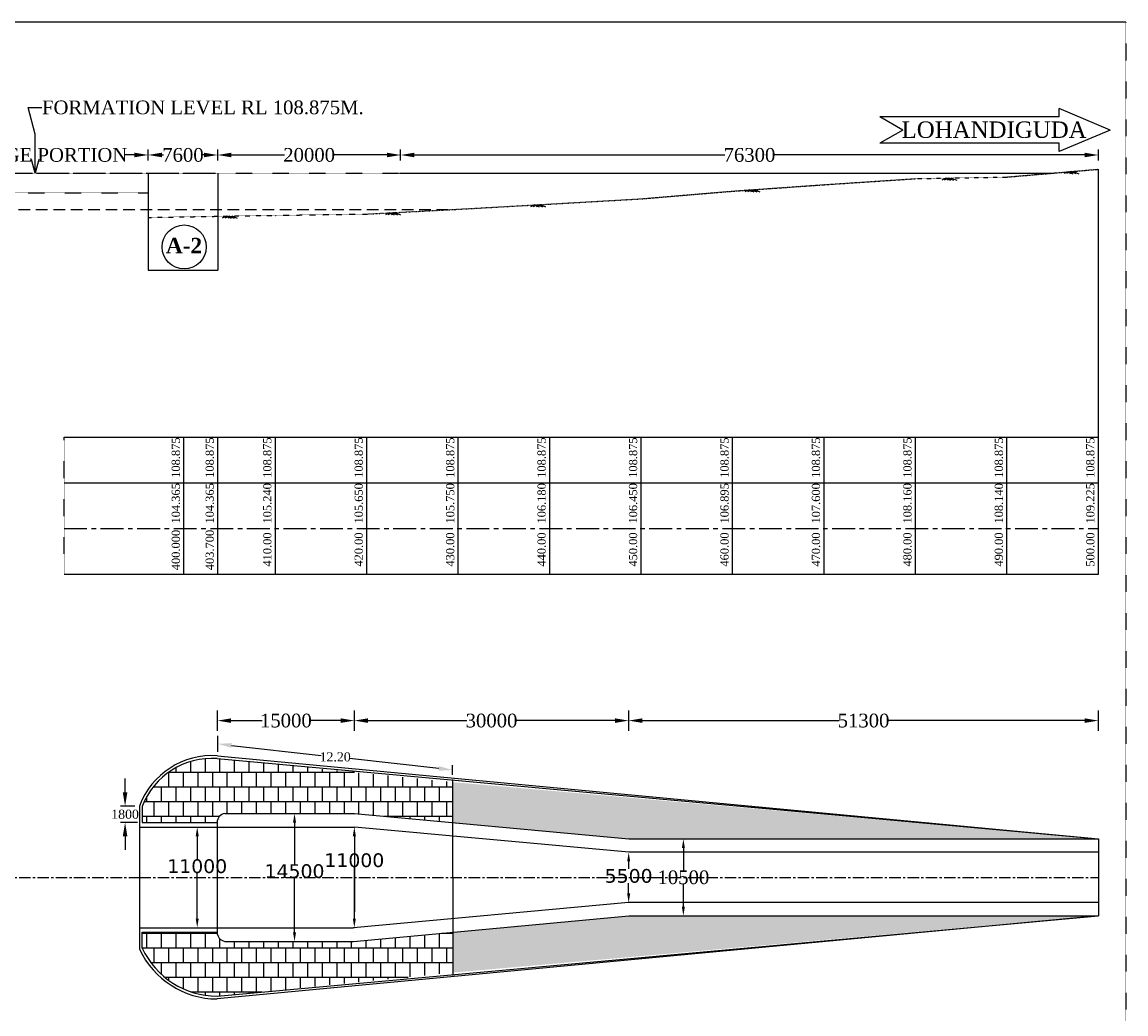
# Model space of a CAD drawing. Header units: millimetres. Extents: x 103078 to 18419863, y -104267 to 550747.
# Tile 4 of 5: x 9701645 to 9822357, y 119277 to 227741. Entities that reach past the tile are written whole.
import ezdxf

# ---------------------------------------------------------------- set-up
doc = ezdxf.new("R2010")
doc.units = ezdxf.units.MM
doc.header["$MEASUREMENT"] = 0
for name, pattern in [('CENTERX2', [4, 2.5, -0.5, 0.5, -0.5]), ('DASHED2', [9.525, 6.35, -3.175]), ('DOT2', [0.125, 0, -0.125])]:
    doc.linetypes.add(name, pattern=pattern)
doc.layers.add('BOUNDRY LINE', color=224, linetype='Continuous')
doc.styles.get("Standard").update_dxf_attribs({"font": 'times.ttf'})
doc.styles.add('style1', font='txt.shx', dxfattribs={"height": 1})
doc.dimstyles.get("Standard").update_dxf_attribs({"dimtxt": 400, "dimasz": 215, "dimexe": 0.18, "dimexo": 0.0625, "dimgap": 0.09, "dimtad": 0, "dimtih": 1, "dimtoh": 1, "dimdec": 0, "dimzin": 4, "dimdsep": 46, "dimtxsty": 'Standard', "dimblk": 'OPEN90', "dimcen": 0, "dimadec": 0, "dimazin": 1, "dimtfac": 1, "dimtdec": 0, "dimtix": 1, "dimtofl": 0, "dimtmove": 0, "dimatfit": 3, "dimldrblk": 'OPEN30', "dimfxl": 0, "dimtolj": 1, "dimtzin": 0, "dimarcsym": 0})

# ---------------------------------------------------------------- blocks, each defined once
blk = doc.blocks.new('*D92')
at = {"color": 0, "linetype": 'Continuous', "lineweight": -2, "transparency": 16777216}
for p, q in [((9720798, 139707), (9720798, 139707)), ((9720798, 138707), (9720798, 136203)), ((9720798, 129707), (9720798, 134641)), ((9720798, 128707), (9720798, 128707))]:
    blk.add_line(p, q, dxfattribs=at)
at = {"color": 0, "linetype": 'Continuous', "transparency": 16777216}
for points in [[(9720632, 138707), (9720965, 138707), (9720798, 139707)], [(9720632, 129707), (9720965, 129707), (9720798, 128707)]]:
    blk.add_solid(points, dxfattribs=at)
at = {"layer": 'Defpoints', "color": 0, "linetype": 'Continuous', "transparency": 16777216}
for p in [(9720798, 139707), (9720798, 128707), (9720798, 128707)]:
    blk.add_point(p, dxfattribs=at)
at = {"color": 0, "linetype": 'Continuous', "transparency": 16777216, "insert": (9720798, 135422), "char_height": 500, "attachment_point": 5}
blk.add_mtext('\\A1;{\\fVerdana|b0|i0|c0|p34;\\H3x;11000}', dxfattribs=at)
blk = doc.blocks.new('*D93')
at = {"color": 0, "linetype": 'Continuous', "lineweight": -2, "transparency": 16777216}
for p, q in [((9737980, 139707), (9737980, 139707)), ((9737980, 138707), (9737980, 136855)), ((9737980, 129707), (9737980, 135293)), ((9737986, 128707), (9737979, 128707))]:
    blk.add_line(p, q, dxfattribs=at)
at = {"color": 0, "linetype": 'Continuous', "transparency": 16777216}
for points in [[(9737813, 138707), (9738146, 138707), (9737980, 139707)], [(9737813, 129707), (9738146, 129707), (9737980, 128707)]]:
    blk.add_solid(points, dxfattribs=at)
at = {"layer": 'Defpoints', "color": 0, "linetype": 'Continuous', "transparency": 16777216}
for p in [(9737980, 139707), (9737980, 128707), (9737986, 128707)]:
    blk.add_point(p, dxfattribs=at)
at = {"color": 0, "linetype": 'Continuous', "transparency": 16777216, "insert": (9737980, 136074), "char_height": 500, "attachment_point": 5}
blk.add_mtext('\\A1;{\\fVerdana|b0|i0|c0|p34;\\H3x;11000}', dxfattribs=at)
blk = doc.blocks.new('*D94')
at = {"color": 0, "linetype": 'Continuous', "lineweight": -2, "transparency": 16777216}
for p, q in [((9767979, 136960), (9767979, 136960)), ((9767979, 135960), (9767979, 135141)), ((9767979, 132460), (9767979, 133580)), ((9767979, 131460), (9767979, 131460))]:
    blk.add_line(p, q, dxfattribs=at)
at = {"color": 0, "linetype": 'Continuous', "transparency": 16777216}
for points in [[(9767812, 135960), (9768146, 135960), (9767979, 136960)], [(9767812, 132460), (9768146, 132460), (9767979, 131460)]]:
    blk.add_solid(points, dxfattribs=at)
at = {"layer": 'Defpoints', "color": 0, "linetype": 'Continuous', "transparency": 16777216}
for p in [(9767980, 136960), (9767979, 131460), (9767979, 131460)]:
    blk.add_point(p, dxfattribs=at)
at = {"color": 0, "linetype": 'Continuous', "transparency": 16777216, "insert": (9767979, 134361), "char_height": 500, "attachment_point": 5}
blk.add_mtext('\\A1;{\\fVerdana|b0|i0|c0|p34;\\H3x;5500}', dxfattribs=at)
blk = doc.blocks.new('*D95')
at = {"color": 0, "linetype": 'Continuous', "lineweight": -2, "transparency": 16777216}
for p, q in [((9731440, 141207), (9731440, 141207)), ((9731440, 140207), (9731440, 135661)), ((9731440, 128207), (9731440, 134100)), ((9731440, 127207), (9731440, 127207))]:
    blk.add_line(p, q, dxfattribs=at)
at = {"color": 0, "linetype": 'Continuous', "transparency": 16777216}
for points in [[(9731273, 140207), (9731606, 140207), (9731440, 141207)], [(9731273, 128207), (9731606, 128207), (9731440, 127207)]]:
    blk.add_solid(points, dxfattribs=at)
at = {"layer": 'Defpoints', "color": 0, "linetype": 'Continuous', "transparency": 16777216}
for p in [(9731440, 141207), (9731440, 127207), (9731440, 127207)]:
    blk.add_point(p, dxfattribs=at)
at = {"color": 0, "linetype": 'Continuous', "transparency": 16777216, "insert": (9731440, 134880), "char_height": 500, "attachment_point": 5}
blk.add_mtext('\\A1;{\\fVerdana|b0|i0|c0|p34;\\H3x;14500}', dxfattribs=at)
blk = doc.blocks.new('*D166')
at = {"layer": 'BOUNDRY LINE', "color": 0, "linetype": 'ByBlock', "lineweight": -2, "transparency": 16777216}
for p, q in [((9693542, 213207), (9694576, 213207)), ((9713938, 213207), (9712904, 213207))]:
    blk.add_line(p, q, dxfattribs=at)
at = {"layer": 'BOUNDRY LINE', "color": 0, "linetype": 'ByBlock', "transparency": 16777216}
for points in [[(9693542, 213457), (9693542, 212957), (9692042, 213207)], [(9713938, 213457), (9713938, 212957), (9715438, 213207)]]:
    blk.add_solid(points, dxfattribs=at)
at = {"layer": 'Defpoints', "color": 0, "linetype": 'ByBlock', "transparency": 16777216}
for p in [(9692042, 213207), (9715438, 213207), (9715438, 213207)]:
    blk.add_point(p, dxfattribs=at)
at = {"layer": 'BOUNDRY LINE', "color": 0, "linetype": 'ByBlock', "transparency": 16777216, "insert": (9703740, 213207), "char_height": 1500, "attachment_point": 5}
blk.add_mtext('\\A1;BRIDGE PORTION', dxfattribs=at)
blk = doc.blocks.new('*D167')
at = {"layer": 'BOUNDRY LINE', "color": 0, "linetype": 'ByBlock', "lineweight": -2, "transparency": 16777216}
for p, q in [((9716938, 213207), (9717104, 213207)), ((9721538, 213207), (9721373, 213207))]:
    blk.add_line(p, q, dxfattribs=at)
at = {"layer": 'BOUNDRY LINE', "color": 0, "linetype": 'ByBlock', "transparency": 16777216}
for points in [[(9716938, 213457), (9716938, 212957), (9715438, 213207)], [(9721538, 213457), (9721538, 212957), (9723038, 213207)]]:
    blk.add_solid(points, dxfattribs=at)
at = {"layer": 'Defpoints', "color": 0, "linetype": 'ByBlock', "transparency": 16777216}
for p in [(9715438, 213207), (9723038, 213207), (9723038, 213207)]:
    blk.add_point(p, dxfattribs=at)
at = {"layer": 'BOUNDRY LINE', "color": 0, "linetype": 'ByBlock', "transparency": 16777216, "insert": (9719238, 213207), "char_height": 1500, "attachment_point": 5}
blk.add_mtext('\\A1;7600', dxfattribs=at)
blk = doc.blocks.new('*D168')
at = {"layer": 'BOUNDRY LINE', "color": 0, "linetype": 'ByBlock', "lineweight": -2, "transparency": 16777216}
for p, q in [((9724538, 213207), (9730333, 213207)), ((9741538, 213207), (9735744, 213207))]:
    blk.add_line(p, q, dxfattribs=at)
at = {"layer": 'BOUNDRY LINE', "color": 0, "linetype": 'ByBlock', "transparency": 16777216}
for points in [[(9724538, 213457), (9724538, 212957), (9723038, 213207)], [(9741538, 213457), (9741538, 212957), (9743038, 213207)]]:
    blk.add_solid(points, dxfattribs=at)
at = {"layer": 'Defpoints', "color": 0, "linetype": 'ByBlock', "transparency": 16777216}
for p in [(9723038, 213207), (9743038, 213207), (9743038, 213207)]:
    blk.add_point(p, dxfattribs=at)
at = {"layer": 'BOUNDRY LINE', "color": 0, "linetype": 'ByBlock', "transparency": 16777216, "insert": (9733038, 213207), "char_height": 1500, "attachment_point": 5}
blk.add_mtext('\\A1;20000', dxfattribs=at)
blk = doc.blocks.new('*D171')
at = {"layer": 'BOUNDRY LINE', "color": 0, "linetype": 'ByBlock', "lineweight": -2, "transparency": 16777216}
for p, q in [((9744538, 213207), (9778502, 213207)), ((9817842, 213207), (9783878, 213207))]:
    blk.add_line(p, q, dxfattribs=at)
at = {"layer": 'BOUNDRY LINE', "color": 0, "linetype": 'ByBlock', "transparency": 16777216}
for points in [[(9744538, 213457), (9744538, 212957), (9743038, 213207)], [(9817842, 213457), (9817842, 212957), (9819342, 213207)]]:
    blk.add_solid(points, dxfattribs=at)
at = {"layer": 'Defpoints', "color": 0, "linetype": 'ByBlock', "transparency": 16777216}
for p in [(9743038, 213207), (9819342, 213207), (9819342, 213207)]:
    blk.add_point(p, dxfattribs=at)
at = {"layer": 'BOUNDRY LINE', "color": 0, "linetype": 'ByBlock', "transparency": 16777216, "insert": (9781190, 213207), "char_height": 1500, "attachment_point": 5}
blk.add_mtext('\\A1;76300', dxfattribs=at)
blk = doc.blocks.new('*D175')
at = {"layer": 'BOUNDRY LINE', "color": 0, "linetype": 'ByBlock', "lineweight": -2, "transparency": 16777216}
for p, q in [((9723106, 149306), (9723106, 149306)), ((9724542, 148644), (9734336, 147553)), ((9747227, 146119), (9737433, 147209)), ((9748773, 146450), (9748773, 146450))]:
    blk.add_line(p, q, dxfattribs=at)
at = {"layer": 'BOUNDRY LINE', "color": 0, "linetype": 'ByBlock', "transparency": 16777216}
for points in [[(9724569, 148892), (9724514, 148395), (9723051, 148809)], [(9747255, 146367), (9747199, 145870), (9748718, 145953)]]:
    blk.add_solid(points, dxfattribs=at)
at = {"layer": 'Defpoints', "color": 0, "linetype": 'ByBlock', "transparency": 16777216}
for p in [(9723051, 148809), (9748718, 145953), (9748718, 145953)]:
    blk.add_point(p, dxfattribs=at)
at = {"layer": 'BOUNDRY LINE', "color": 0, "linetype": 'ByBlock', "transparency": 16777216, "insert": (9735884, 147381), "char_height": 1000, "attachment_point": 5}
blk.add_mtext('\\A1;12.20', dxfattribs=at)
blk = doc.blocks.new('*D177')
at = {"layer": 'BOUNDRY LINE', "color": 0, "linetype": 'ByBlock', "lineweight": -2, "transparency": 16777216}
for p, q in [((9712909, 143507), (9712909, 145007)), ((9713980, 142007), (9712409, 142007)), ((9714280, 140207), (9712409, 140207)), ((9712909, 138707), (9712909, 137207))]:
    blk.add_line(p, q, dxfattribs=at)
at = {"layer": 'BOUNDRY LINE', "color": 0, "linetype": 'ByBlock', "transparency": 16777216}
for points in [[(9712659, 143507), (9713159, 143507), (9712909, 142007)], [(9712659, 138707), (9713159, 138707), (9712909, 140207)]]:
    blk.add_solid(points, dxfattribs=at)
at = {"layer": 'Defpoints', "color": 0, "linetype": 'ByBlock', "transparency": 16777216}
for p in [(9712909, 142007), (9714480, 142007), (9714780, 140207)]:
    blk.add_point(p, dxfattribs=at)
at = {"layer": 'BOUNDRY LINE', "color": 0, "linetype": 'ByBlock', "transparency": 16777216, "insert": (9712909, 141107), "char_height": 1000, "attachment_point": 5}
blk.add_mtext('\\A1;1800', dxfattribs=at)
blk = doc.blocks.new('*D178')
at = {"color": 0, "linetype": 'Continuous', "lineweight": -2, "transparency": 16777216}
for p, q in [((9724501, 151350), (9727892, 151350)), ((9736481, 151350), (9733091, 151350))]:
    blk.add_line(p, q, dxfattribs=at)
at = {"color": 0, "linetype": 'Continuous', "transparency": 16777216}
for points in [[(9724501, 151600), (9724501, 151100), (9723001, 151350)], [(9736481, 151600), (9736481, 151100), (9737981, 151350)]]:
    blk.add_solid(points, dxfattribs=at)
at = {"layer": 'Defpoints', "color": 0, "linetype": 'Continuous', "transparency": 16777216}
for p in [(9723001, 151350), (9737981, 151350), (9737981, 151350)]:
    blk.add_point(p, dxfattribs=at)
at = {"color": 0, "linetype": 'Continuous', "transparency": 16777216, "insert": (9730491, 151350), "char_height": 1000, "attachment_point": 5}
blk.add_mtext('\\A1;{\\H1.5x;15000}', dxfattribs=at)
blk = doc.blocks.new('*D179')
at = {"color": 0, "linetype": 'Continuous', "lineweight": -2, "transparency": 16777216}
for p, q in [((9767981, 151850), (9767981, 151850)), ((9769481, 151350), (9790985, 151350)), ((9817842, 151350), (9796338, 151350)), ((9819342, 151850), (9819342, 151850))]:
    blk.add_line(p, q, dxfattribs=at)
at = {"color": 0, "linetype": 'Continuous', "transparency": 16777216}
for points in [[(9769481, 151600), (9769481, 151100), (9767981, 151350)], [(9817842, 151600), (9817842, 151100), (9819342, 151350)]]:
    blk.add_solid(points, dxfattribs=at)
at = {"layer": 'Defpoints', "color": 0, "linetype": 'Continuous', "transparency": 16777216}
for p in [(9767981, 151350), (9819342, 151350), (9819342, 151350)]:
    blk.add_point(p, dxfattribs=at)
at = {"color": 0, "linetype": 'Continuous', "transparency": 16777216, "insert": (9793662, 151350), "char_height": 1000, "attachment_point": 5}
blk.add_mtext('\\A1;{\\H1.5x;51300}', dxfattribs=at)
blk = doc.blocks.new('*D182')
at = {"color": 0, "linetype": 'Continuous', "lineweight": -2, "transparency": 16777216}
for p, q in [((9739481, 151350), (9750297, 151350)), ((9766481, 151350), (9755666, 151350))]:
    blk.add_line(p, q, dxfattribs=at)
at = {"color": 0, "linetype": 'Continuous', "transparency": 16777216}
for points in [[(9739481, 151600), (9739481, 151100), (9737981, 151350)], [(9766481, 151600), (9766481, 151100), (9767981, 151350)]]:
    blk.add_solid(points, dxfattribs=at)
at = {"layer": 'Defpoints', "color": 0, "linetype": 'Continuous', "transparency": 16777216}
for p in [(9737981, 151350), (9767981, 151350), (9767981, 151350)]:
    blk.add_point(p, dxfattribs=at)
at = {"color": 0, "linetype": 'Continuous', "transparency": 16777216, "insert": (9752981, 151350), "char_height": 1000, "attachment_point": 5}
blk.add_mtext('\\A1;{\\H1.5x;30000}', dxfattribs=at)
blk = doc.blocks.new('*D184')
at = {"color": 0, "linetype": 'Continuous', "lineweight": -2, "transparency": 16777216}
for p, q in [((9773599, 138407), (9773962, 138407)), ((9773962, 137407), (9773962, 134970)), ((9773962, 131007), (9773962, 133444)), ((9773599, 130007), (9773962, 130007))]:
    blk.add_line(p, q, dxfattribs=at)
at = {"color": 0, "linetype": 'Continuous', "transparency": 16777216}
for points in [[(9773795, 137407), (9774129, 137407), (9773962, 138407)], [(9773795, 131007), (9774129, 131007), (9773962, 130007)]]:
    blk.add_solid(points, dxfattribs=at)
at = {"layer": 'Defpoints', "color": 0, "linetype": 'Continuous', "transparency": 16777216}
for p in [(9773599, 138407), (9773599, 130007), (9773962, 130007)]:
    blk.add_point(p, dxfattribs=at)
at = {"color": 0, "linetype": 'Continuous', "transparency": 16777216, "insert": (9773962, 134207), "char_height": 500, "attachment_point": 5}
blk.add_mtext('\\A1;{\\H3x;10500}', dxfattribs=at)

msp = doc.modelspace()

# ---------------------------------------------------------------- hatches: boundary and pattern name
at = {"linetype": 'DOT2'}
h = msp.add_hatch(dxfattribs=at)
h.set_pattern_fill('AR-B88', color=0, scale=200)
h.set_pattern_definition([(0, (-95113.6, -201498), (0, 1600), []), (90, (-95113.6, -201497.9), (-800, 1600), [1600, -1600])])
edge = h.paths.add_edge_path()
edge.add_line((9723814.6, 141207), (9737979.5, 141207))
edge.add_line((9737979.5, 141207), (9748732.4, 140203.4))
edge.add_line((9748732.4, 140203.4), (9748718.1, 144627.8))
edge.add_line((9748718.1, 144627.8), (9722979.5, 147209.8))
edge.add_arc((9722436, 139029.4), 8198.4, 86.198508, 159.050966)
edge.add_line((9714779.5, 141960.7), (9714779.5, 140207))
edge.add_line((9714779.5, 140207), (9722979.5, 140207))
edge.add_arc((9723988.8, 140212.9), 1009.3, 99.93749, 180.332547, ccw=False)
edge = h.paths.add_edge_path()
edge.add_line((9722979.5, 121209.8), (9748732.4, 123791.6))
edge.add_line((9748732.4, 123791.6), (9748732.4, 128215.6))
edge.add_line((9748732.4, 128215.6), (9737895.8, 127207))
edge.add_line((9737895.8, 127207), (9723814.6, 127207))
edge.add_arc((9723988.8, 128201.2), 1009.3, 179.667453, 260.06251, ccw=False)
edge.add_line((9722979.5, 128207), (9714779.5, 128207))
edge.add_line((9714779.5, 128207), (9714779.5, 126456.8))
edge.add_arc((9723056.9, 130361.7), 9152.2, 205.255397, 269.515391)
h = msp.add_hatch(dxfattribs=at)
h.set_pattern_fill('AR-SAND', color=0, scale=800)
h.set_pattern_definition([(37.5, (-95113.6, -201497.9), (-50.39469, 1541.45902), [0, -1216, 0, -1360, 0, -1300]), (7.5, (-95113.6, -201498), (1415.82136, 2257.71685), [0, -656, 0, -1096, 0, -420]), (327.5, (-96097.6, -201497.9), (2491.31349, 4.52724), [0, -400, 0, -1440, 0, -1880]), (317.5, (-96097.6, -201498), (2404.9013, 702.14045), [0, -200, 0, -944, 0, -1080])])
h.paths.add_polyline_path([(9748718.1, 144627.8), (9748724.2, 140204.2), (9767979.5, 138407), (9819341.8, 138407)])
h.paths.add_polyline_path([(9748732.4, 128215.6), (9748732.4, 123791.6), (9819341.8, 130007), (9767979.5, 130007)])

# ---------------------------------------------------------------- linework, layer by layer
at = {"color": 0, "linetype": 'Continuous'}
for p, q in [((9822357.3, 227741.3), (9537026.6, 227741.3)), ((9715438.2, 212598.4), (9715438.2, 213815.4)), ((9723038.2, 212598.4), (9723038.2, 213815.4)), ((9743038.2, 212598.4), (9743038.2, 213815.4)), ((9819341.8, 212598.4), (9819341.8, 213815.4)), ((9723001.4, 150233.5), (9723001.4, 152466.9)), ((9737981.2, 150233.5), (9737981.2, 152466.9)), ((9767981.2, 150233.5), (9767981.2, 152466.9)), ((9819341.8, 150233.5), (9819341.8, 152466.9)), ((9748717.7, 144929.3), (9748747.1, 123492.8)), ((9714479.5, 142006.7), (9714501, 126344.1)), ((9714779.5, 141960.7), (9714779.5, 140207)), ((9714779.5, 140207), (9722979.5, 140207)), ((9722979.5, 140212.9), (9722979.5, 128207)), ((9723814.6, 141207), (9737991.5, 141207)), ((9714482.7, 139707), (9737981.2, 139707)), ((9767979.5, 136959.8), (9737981.2, 139707)), ((9737979.5, 137957), (9737979.5, 130457)), ((9767979.5, 138407), (9819341.8, 138407)), ((9819341.8, 136959.8), (9767979.5, 136959.8)), ((9767979.2, 131459.8), (9737906.1, 128707)), ((9819341.8, 131459.8), (9767979.5, 131459.8)), ((9767979.5, 130007), (9819341.8, 130007)), ((9714497.8, 128707), (9737906.1, 128707)), ((9714779.5, 128207), (9722979.5, 128207)), ((9714779.5, 126456.8), (9714779.5, 128207)), ((9737902.7, 128207), (9737906.1, 128207)), ((9723814.6, 127207), (9737895.8, 127207))]:
    msp.add_line(p, q, dxfattribs=at)
at = {"color": 0, "linetype": 'DOT2'}
for p, q in [((9822357.3, 227741.3), (9822357.3, 26239.3)), ((9664552.9, 211231.4), (9742926.1, 211231.4)), ((9684504, 211231.4), (9722926.1, 211231.4)), ((9692052.7, 209056.4), (9715448.9, 209056.4)), ((9706235.3, 167357.5), (9706235.3, 182356.7))]:
    msp.add_line(p, q, dxfattribs=at)
at = {"color": 0}
for p, q in [((9797955.9, 215928.4), (9795461.8, 217368.4)), ((9815070.1, 217368.4), (9795461.8, 217368.4)), ((9820634.1, 215928.4), (9815070.1, 218278.1)), ((9815070.1, 217368.4), (9815070.1, 218278.1)), ((9797955.9, 215928.4), (9795461.8, 214488.4)), ((9820634.1, 215928.4), (9815070.1, 213578.7)), ((9815070.1, 214488.4), (9795461.8, 214488.4)), ((9815070.1, 213578.7), (9815070.1, 214488.4)), ((9816036.9, 211380.5), (9815575.4, 211176.7)), ((9816366.6, 211393.8), (9815853.4, 211167.2)), ((9816032.5, 211382.4), (9816545.7, 211155.9)), ((9816700.8, 211382.4), (9816187.6, 211155.9)), ((9816366.6, 211393.8), (9816879.8, 211167.2)), ((9816700.8, 211382.4), (9817214, 211155.9)), ((9715448.9, 211231.4), (9715448.9, 200602.2)), ((9723048.9, 211231.4), (9723048.9, 200602.2)), ((9802673.3, 210669.3), (9802211.8, 210465.5)), ((9803003, 210682.6), (9802489.8, 210456)), ((9802668.9, 210671.2), (9803182.1, 210444.6)), ((9803337.2, 210671.2), (9802824, 210444.6)), ((9803003, 210682.6), (9803516.2, 210456)), ((9803337.2, 210671.2), (9803850.4, 210444.6)), ((9781141.7, 209388.5), (9780680.1, 209184.7)), ((9781471.4, 209401.8), (9780958.2, 209175.2)), ((9781137.3, 209390.5), (9781650.5, 209163.9)), ((9781805.5, 209390.5), (9781292.4, 209163.9)), ((9781471.4, 209401.8), (9781984.6, 209175.2)), ((9781805.5, 209390.5), (9782318.7, 209163.9)), ((9757700.9, 207751.1), (9757239.3, 207547.3)), ((9758030.5, 207764.4), (9757517.4, 207537.9)), ((9757696.4, 207753.1), (9758209.6, 207526.5)), ((9758364.7, 207753.1), (9757851.5, 207526.5)), ((9758030.5, 207764.4), (9758543.7, 207537.9)), ((9758364.7, 207753.1), (9758877.9, 207526.5)), ((9723990.1, 206511.7), (9723528.5, 206307.9)), ((9724319.8, 206525.1), (9723806.6, 206298.5)), ((9723985.7, 206513.7), (9724498.8, 206287.1)), ((9724653.9, 206513.7), (9724140.7, 206287.1)), ((9724319.8, 206525.1), (9724833, 206298.5)), ((9724653.9, 206513.7), (9725167.1, 206287.1)), ((9741839.4, 206882.7), (9741377.8, 206678.9)), ((9742169.1, 206896.1), (9741655.9, 206669.5)), ((9741835, 206884.7), (9742348.2, 206658.1)), ((9742503.2, 206884.7), (9741990.1, 206658.1)), ((9742169.1, 206896.1), (9742682.3, 206669.5)), ((9742503.2, 206884.7), (9743016.4, 206658.1)), ((9706235.3, 182356.7), (9819341.8, 182356.7)), ((9719341.8, 167356.7), (9719341.8, 182356.7)), ((9723048.9, 167356.7), (9723048.9, 182356.7)), ((9729341.8, 167356.7), (9729341.8, 182356.7)), ((9739341.8, 167356.7), (9739341.8, 182356.7)), ((9749341.8, 167356.7), (9749341.8, 182356.7)), ((9759341.8, 167356.7), (9759341.8, 182356.7)), ((9769341.8, 167356.7), (9769341.8, 182356.7)), ((9779341.8, 167356.7), (9779341.8, 182356.7)), ((9789341.8, 167356.7), (9789341.8, 182356.7)), ((9799341.8, 167356.7), (9799341.8, 182356.7)), ((9799341.8, 167356.7), (9799341.8, 182356.7)), ((9809341.8, 167356.7), (9809341.8, 182356.7)), ((9819341.8, 167356.7), (9819341.8, 182356.7)), ((9706235.3, 177356.7), (9819341.8, 177356.7)), ((9719341.8, 177356.7), (9819341.8, 177356.7)), ((9706235.3, 167357.5), (9819341.8, 167357.5))]:
    msp.add_line(p, q, dxfattribs=at)
at = {"color": 0, "linetype": 'DASHED2', "lineweight": -3, "ltscale": 200}
msp.add_line((9670781.9, 207256.5), (9749030.7, 207256.5), dxfattribs=at)
at = {"color": 0, "linetype": 'CENTERX2', "ltscale": 1000}
msp.add_line((9706235.3, 172356.7), (9819341.8, 172356.7), dxfattribs=at)
at = {"color": 0, "linetype": 'CENTERX2', "ltscale": 500}
for p, q in [((9693322.5, 134207), (9714479.5, 134207)), ((9714479.5, 134209.8), (9819341.8, 134209.8))]:
    msp.add_line(p, q, dxfattribs=at)
at = {"color": 0, "linetype": 'DOT2'}
msp.add_lwpolyline([(9715448.9, 206381.1), (9729341.8, 206606.6), (9739341.8, 206747.6), (9749341.8, 207272.8), (9759341.8, 207838.6), (9769341.8, 208412.7), (9779341.8, 209251.7), (9789341.8, 209956.7), (9799341.8, 210616.7), (9809341.8, 210796.7), (9819341.8, 211646.7)], dxfattribs=at)
at = {"color": 0, "linetype": 'Continuous'}
for points in [[(9723009.5, 147508.3), (9819341.8, 138407), (9819341.8, 130007), (9722977, 120909.8)], [(9722979.5, 147209.8), (9819341.8, 138407)], [(9737979.5, 141207), (9767979.5, 138407)], [(9722979.5, 121209.8), (9819341.8, 130007)], [(9737895.8, 127207), (9767979.5, 130007)]]:
    msp.add_lwpolyline(points, dxfattribs=at)
at = {"color": 0, "linetype": 'ByBlock', "lineweight": -3}
msp.add_circle((9719370, 203150.6), 2401.9, dxfattribs=at)
msp.add_circle((9719370, 203150.6), 2401.9, dxfattribs=at)
at = {"color": 0, "linetype": 'Continuous'}
for centre, radius, start, end in [((9722433.9, 139037.5), 8490.5, 86.180904, 159.530738), ((9722436, 139029.4), 8198.4, 86.198508, 159.050966), ((9723988.8, 140212.9), 1009.3, 99.93749, 180.332547), ((9723988.8, 128201.2), 1009.3, 179.667453, 260.06251), ((9723056.9, 130361.7), 9452.2, 205.1531, 269.515391), ((9723056.9, 130361.7), 9152.2, 205.255397, 269.515391)]:
    msp.add_arc(centre, radius, start, end, dxfattribs=at)
at = {"layer": 'BOUNDRY LINE', "color": 0, "linetype": 'ByBlock'}
for p, q in [((9819341.8, 172356.7), (9819341.8, 211646.7)), ((9742926.1, 211231.4), (9814456.4, 211231.4)), ((9715448.9, 200602.2), (9723048.9, 200602.2)), ((9723051, 147922.2), (9723051, 149696.7)), ((9748717.7, 145423.8), (9748717.7, 146481.7)), ((9819341.8, 138407), (9819341.8, 130007))]:
    msp.add_line(p, q, dxfattribs=at)

# ---------------------------------------------------------------- texts
at = {"color": 0, "insert": (9797143.8, 216875), "char_height": 1800, "attachment_point": 1, "style": 'style1'}
msp.add_mtext('{\\fTimes New Roman|b0|i0|c0|p18; LOHANDIGUDA  }', dxfattribs=at)
at = {"color": 0, "linetype": 'ByBlock', "lineweight": -3, "insert": (9717372.5, 204143.6), "char_height": 1687.5, "width": 3622.237, "attachment_point": 1}
msp.add_mtext('{\\fTimes New Roman|b1|i0|c0|p18;A-2}', dxfattribs=at)
at = {"color": 0, "char_height": 900, "attachment_point": 1, "rotation": 90}
for s, insert in [('108.875', (9718008.6, 177902)), ('108.875', (9721715.7, 177902)), ('108.875', (9728008.6, 177902)), ('108.875', (9738008.6, 177902)), ('108.875', (9748008.6, 177902)), ('108.875', (9758008.6, 177902)), ('108.875', (9768008.6, 177902)), ('108.875', (9778008.6, 177902)), ('108.875', (9788008.6, 177902)), ('108.875', (9798008.6, 177902)), ('108.875', (9808008.6, 177902)), ('108.875', (9818008.6, 177902)), ('104.365', (9718008.6, 172902)), ('104.365', (9721715.7, 172902)), ('105.240', (9728008.6, 172902)), ('105.650', (9738008.6, 172902)), ('105.750', (9748008.6, 172902)), ('106.180', (9758008.6, 172902)), ('106.450', (9768008.6, 172902)), ('106.895', (9778008.6, 172902)), ('107.600', (9788008.6, 172902)), ('108.160', (9798008.6, 172902)), ('108.140', (9808008.6, 172902)), ('109.225', (9818008.6, 172902)), ('400.000', (9718008.6, 167798.4)), ('403.700', (9721715.7, 167798.4)), ('410.00', (9728008.6, 168191.4)), ('420.00', (9738008.6, 168191.4)), ('430.00', (9748008.6, 168191.4)), ('440.00', (9758008.6, 168191.4)), ('450.00', (9768008.6, 168191.4)), ('460.00', (9778008.6, 168192.3)), ('470.00', (9788008.6, 168191.4)), ('480.00', (9798008.6, 168192.3)), ('490.00', (9808008.6, 168192.3)), ('500.00', (9818008.6, 168192.3))]:
    msp.add_mtext(s, dxfattribs=dict(at, insert=insert))
at = {"layer": 'BOUNDRY LINE', "color": 0, "linetype": 'ByBlock', "insert": (9703820.7, 218397.4), "char_height": 1500, "attachment_point": 4}
msp.add_mtext('FORMATION LEVEL RL 108.875M.', dxfattribs=at)

# ---------------------------------------------------------------- dimensions: what is measured, and where the dimension line sits
at = {"color": 0, "linetype": 'Continuous'}
for base, p1, p2, text, picture, middle in [((9737981.2, 151350.2), (9723001.4, 151350.2), (9737981.2, 151350.2), '{\\H1.5x;15000}', '*D178', (9730491.3, 151350.2)), ((9767981.2, 151350.2), (9737981.2, 151350.2), (9767981.2, 151350.2), '{\\H1.5x;30000}', '*D182', (9752981.2, 151350.2)), ((9819341.8, 151350.2), (9767981.2, 151350.2), (9819341.8, 151350.2), '{\\H1.5x;51300}', '*D179', (9793661.5, 151350.2))]:
    dim = msp.add_linear_dim(base=base, p1=p1, p2=p2, text=text, dimstyle='Standard', override={"dimtxt": 1000, "dimasz": 1500, "dimexe": 500, "dimexo": 500, "dimfxl": 300}, dxfattribs=at)
    dim.commit()
    dim.dimension.update_dxf_attribs({"geometry": picture, "text_midpoint": middle})
for base, p1, p2, text, picture, middle in [((9731439.7, 127207), (9731439.7, 141207), (9731439.7, 127207), '{\\fVerdana|b0|i0|c0|p34;\\H3x;14500}', '*D95', (9731439.7, 134880.3)), ((9720798.5, 128707), (9720798.5, 139707), (9720798.5, 128707), '{\\fVerdana|b0|i0|c0|p34;\\H3x;<>}', '*D92', (9720798.5, 135421.8)), ((9737979.5, 128707), (9737979.5, 139707), (9737986, 128707), '{\\fVerdana|b0|i0|c0|p34;\\H3x;<>}', '*D93', (9737979.5, 136074.3)), ((9767979.2, 131459.8), (9767979.5, 136959.8), (9767979.2, 131459.8), '{\\fVerdana|b0|i0|c0|p34;\\H3x;<>}', '*D94', (9767979.2, 134360.5))]:
    dim = msp.add_linear_dim(base=base, p1=p1, p2=p2, angle=90, text=text, dimstyle='Standard', override={"dimtxt": 500, "dimasz": 1000, "dimfxl": 300}, dxfattribs=at)
    dim.commit()
    dim.dimension.update_dxf_attribs({"geometry": picture, "text_midpoint": middle, "dimtype": 160})
dim = msp.add_linear_dim(base=(9773962, 130007), p1=(9773598.7, 138407), p2=(9773598.7, 130007), angle=90, text='{\\H3x;10500}', dimstyle='Standard', override={"dimtxt": 500, "dimasz": 1000, "dimfxl": 300}, dxfattribs=at)
dim.commit()
dim.dimension.update_dxf_attribs({"geometry": '*D184', "text_midpoint": (9773962, 134207)})
at = {"layer": 'BOUNDRY LINE', "color": 0, "linetype": 'ByBlock'}
dim = msp.add_linear_dim(base=(9715438.2, 213206.9), p1=(9692042, 213206.9), p2=(9715438.2, 213206.9), text='BRIDGE PORTION', dimstyle='Standard', override={"dimtxt": 1500, "dimasz": 1500, "dimexe": 500, "dimexo": 500, "dimfxl": 300}, dxfattribs=at)
dim.commit()
dim.dimension.update_dxf_attribs({"geometry": '*D166', "text_midpoint": (9703740.1, 213206.9)})
for base, p1, p2, picture, middle in [((9723038.2, 213206.9), (9715438.2, 213206.9), (9723038.2, 213206.9), '*D167', (9719238.2, 213206.9)), ((9743038.2, 213206.9), (9723038.2, 213206.9), (9743038.2, 213206.9), '*D168', (9733038.2, 213206.9))]:
    dim = msp.add_linear_dim(base=base, p1=p1, p2=p2, dimstyle='Standard', override={"dimtxt": 1500, "dimasz": 1500, "dimexe": 500, "dimexo": 500, "dimfxl": 300}, dxfattribs=at)
    dim.commit()
    dim.dimension.update_dxf_attribs({"geometry": picture, "text_midpoint": middle})
for p1, p2, text, override, picture, middle in [((9743038.2, 213206.9), (9819341.8, 213206.9), '76300', {"dimtxt": 1500, "dimasz": 1500, "dimexe": 500, "dimexo": 500, "dimfxl": 300}, '*D171', (9781190, 213206.9)), ((9723051, 148809.4), (9748717.7, 145952.8), '12.20', {"dimtxt": 1000, "dimasz": 1500, "dimexe": 500, "dimexo": 500, "dimfxl": 300}, '*D175', (9735884.3, 147381.1))]:
    dim = msp.add_aligned_dim(p1=p1, p2=p2, distance=0, text=text, dimstyle='Standard', override=override, dxfattribs=at)
    dim.commit()
    dim.dimension.update_dxf_attribs({"geometry": picture, "text_midpoint": middle})
dim = msp.add_linear_dim(base=(9712908.8, 142006.7), p1=(9714779.5, 140207), p2=(9714479.5, 142006.7), angle=90, dimstyle='Standard', override={"dimtxt": 1000, "dimasz": 1500, "dimexe": 500, "dimexo": 500, "dimfxl": 300}, dxfattribs=at)
dim.commit()
dim.dimension.update_dxf_attribs({"geometry": '*D177', "text_midpoint": (9712908.8, 141106.8)})

# ---------------------------------------------------------------- leaders
at = {"layer": 'BOUNDRY LINE', "color": 0, "linetype": 'ByBlock', "annotation_type": 0, "has_hookline": 1, "hookline_direction": 0, "text_width": 34198.3}
msp.add_leader([(9703081.1, 211231.4), (9703081.1, 215484.5), (9702320.6, 218397.4), (9703820.6, 218397.4)], dimstyle='Standard', override={"dimtxt": 1500, "dimasz": 1500, "dimexe": 500, "dimexo": 500, "dimfxl": 300}, dxfattribs=at)

doc.saveas('drawing.dxf')
